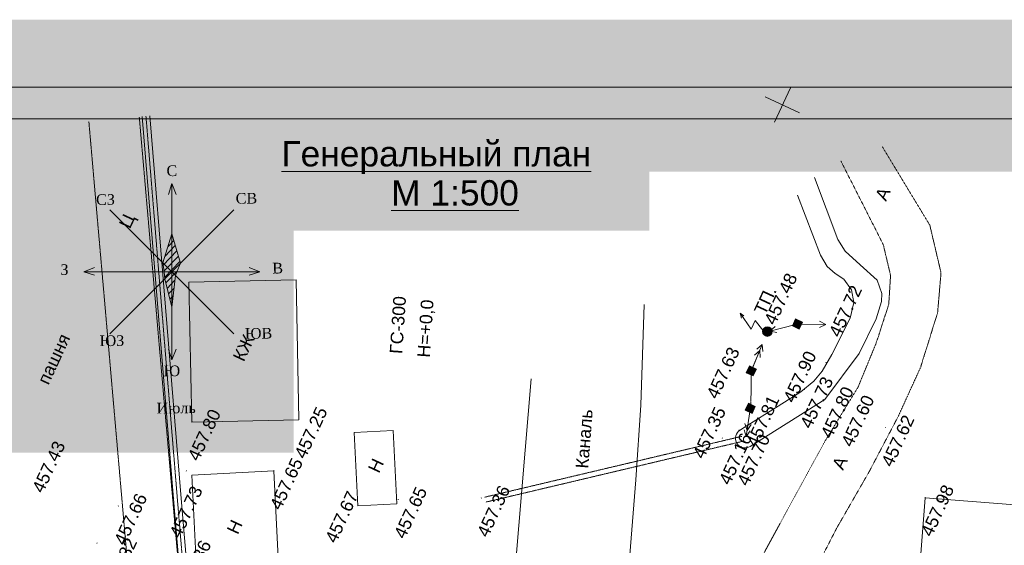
# Model space of a CAD drawing. Header units: millimetres. Extents: x 918404 to 1362154, y 4120617 to 4364104.
# Tile 92 of 256: x 928825 to 944387, y 4214130 to 4222431. Entities that reach past the tile are written whole.
import ezdxf

# ---------------------------------------------------------------- set-up
doc = ezdxf.new("R2010")
doc.units = ezdxf.units.MM
doc.header["$MEASUREMENT"] = 0
doc.linetypes.add('Д_ТРОТ_ТРУБА', pattern=[1.5, 0.75, -0.75])
for name, color, linetype, lineweight in [('(001) Сетка_Ном._пера__132', 132, 'Continuous', 18), ('(002) Рамка_Ном._пера__1', 1, 'Continuous', 18), ('(007) Здания_Ном._пера__7', 7, 'Continuous', 18), ('(008) Скульптуры_Ном._пера__7', 7, 'Continuous', 18), ('(013) Газ_Ном._пера__7', 7, 'Continuous', 18), ('(022) Возд. Линии_Ном._пера__240', 240, 'Continuous', 18), ('(022) Возд. Линии_Ном._пера__7', 7, 'Continuous', 18), ('(025) Дорога_Ном._пера__7', 7, 'Continuous', 18), ('(027) Гидрография_Ном._пера__7', 7, 'Continuous', 18), ('0_Ном._пера__1', 1, 'Continuous', 18), ('0_Ном._пера__174', 174, 'Continuous', 18), ('0_Ном._пера__255', 255, 'Continuous', 18), ('0_Ном._пера__4', 4, 'Continuous', 18), ('0_Ном._пера__7', 7, 'Continuous', 18), ('0_Ном._пера__7_Ном._пера__7', 7, 'Continuous', 18), ('111111111111_Ном._пера__7', 7, 'Continuous', 18), ('ВЫСОТА_Ном._пера__7', 7, 'Continuous', 18), ('ТОЧКИ_Ном._пера__5', 5, 'Continuous', 18)]:
    doc.layers.add(name, color=color, linetype=linetype, lineweight=lineweight)
doc.styles.add('СГЕНЕРИР_СТИЛЬ_1', font='arial.ttf')
doc.styles.add('СГЕНЕРИР_СТИЛЬ_16', font='arial.ttf')
doc.styles.add('СГЕНЕРИР_СТИЛЬ_4', font='times.ttf')

msp = doc.modelspace()

# ---------------------------------------------------------------- hatches: boundary and pattern name
at = {"layer": '(002) Рамка_Ном._пера__1', "linetype": 'Continuous'}
msp.add_hatch(color=256, dxfattribs=at).paths.add_polyline_path([(940673.9, 4217572.7, 1), (940610.7, 4217436.6, 1)])
at = {"layer": '(022) Возд. Линии_Ном._пера__240', "linetype": 'Continuous'}
msp.add_hatch(color=256, dxfattribs=at).paths.add_polyline_path([(940673.9, 4217572.7, 1), (940610.7, 4217436.6, 1)])
h = msp.add_hatch(color=256, dxfattribs=at)
h.paths.add_polyline_path([(941088.8, 4217704.6), (941038.3, 4217595.7), (941147.1, 4217545.2), (941197.6, 4217654.1)])
h.paths.add_polyline_path([(941122.2, 4217634, -1.0000337), (941113.7, 4217615.8, -1)], flags=0)
h = msp.add_hatch(color=256, dxfattribs=at)
h.paths.add_polyline_path([(940309.2, 4216854.5), (940418.1, 4216804), (940468.6, 4216912.8), (940359.7, 4216963.3)])
h.paths.add_polyline_path([(940384.7, 4216874.6, -1.0000337), (940393.1, 4216892.7, -1)], flags=0)
h = msp.add_hatch(color=256, dxfattribs=at)
h.paths.add_polyline_path([(940292.6, 4216263.1), (940401.5, 4216212.6), (940452, 4216321.5), (940343.1, 4216372)])
h.paths.add_polyline_path([(940368.1, 4216283.2, -1.0000337), (940376.5, 4216301.4, -1)], flags=0)
at = {"layer": '(022) Возд. Линии_Ном._пера__7', "linetype": 'Continuous'}
for points in [[(941127.2, 4217628.6, 1), (941108.7, 4217621.2, 1)], [(940398.2, 4216887.4, 1), (940379.6, 4216879.9, 1)], [(940381.6, 4216296.1, 1), (940363, 4216288.6, 1)]]:
    msp.add_hatch(color=256, dxfattribs=at).paths.add_polyline_path(points)
at = {"layer": '0_Ном._пера__1', "linetype": 'Continuous'}
h = msp.add_hatch(dxfattribs=at)
h.set_pattern_fill('Блоки_стеновые', color=256, style=0, pattern_type=2)
h.set_pattern_definition([(46.081, (931296.494, 4218658.42), (-52.125, 54.1296), [])])
h.paths.add_polyline_path([(931230.6, 4219049.5), (931365, 4218583.9), (931310.6, 4218449.5), (931287.2, 4218393), (931230.6, 4217889.5), (931117.5, 4218336.4), (931089.2, 4218591)])
at = {"layer": '0_Ном._пера__255', "linetype": 'Continuous'}
h = msp.add_hatch(color=256, dxfattribs=at)
h.paths.add_polyline_path([(921758.4, 4222430.7), (921758.4, 4191424.3), (965138, 4191424.3), (965138, 4222430.7)])
h.paths.add_polyline_path([(925842.5, 4192586.6), (925842.5, 4220030.8), (949743.4, 4220030.8), (949743.4, 4212461.4), (950980.5, 4212461.4), (950980.5, 4198595), (944525.3, 4198595), (944525.3, 4192586.6)], flags=0)
for points in [[(933157.7, 4215592.2), (924796.3, 4215592.2), (924796.3, 4220524.1), (933157.7, 4220524.1)], [(938777.9, 4220030.8), (932571.1, 4220030.8), (932571.1, 4219097), (938777.9, 4219097)]]:
    msp.add_hatch(color=256, dxfattribs=at).paths.add_polyline_path(points)

# ---------------------------------------------------------------- linework, layer by layer
at = {"layer": '(001) Сетка_Ном._пера__132', "linetype": 'Continuous'}
for p, q in [((940753.4, 4220811.9), (941005.9, 4221356.2)), ((940607.5, 4221210.3), (941151.8, 4220957.8))]:
    msp.add_line(p, q, dxfattribs=at)
at = {"layer": '(022) Возд. Линии_Ном._пера__7', "linetype": 'Continuous'}
for p, q in [((941069.1, 4217612.4), (940681.6, 4217513.4)), ((940681.6, 4217513.4), (940766.1, 4217586.6)), ((941167.3, 4217623.9), (941567.2, 4217615.7)), ((941567.2, 4217615.7), (941466.2, 4217567.8)), ((941567.2, 4217615.7), (941468.2, 4217667.8)), ((940681.6, 4217513.4), (940790.8, 4217489.7)), ((940408, 4216929.8), (940560.6, 4217299.6)), ((940408.1, 4216930.2), (940560.8, 4217299.9)), ((940560.6, 4217299.6), (940476.3, 4217226.2)), ((940560.8, 4217299.9), (940476.4, 4217226.6)), ((940560.6, 4217299.6), (940568.7, 4217188.1)), ((940560.8, 4217299.9), (940568.8, 4217188.4)), ((940522.5, 4217207.1), (940438.1, 4217133.8)), ((940522.6, 4217207.5), (940438.2, 4217134.2)), ((940522.5, 4217207.1), (940530.5, 4217095.6)), ((940522.6, 4217207.5), (940530.7, 4217096)), ((940365.3, 4216242.8), (940309.3, 4215846.7)), ((940365.3, 4216242.4), (940309.3, 4215846.3)), ((940323.3, 4215945.8), (940287.8, 4216051.8)), ((940323.3, 4215945.3), (940287.8, 4216051.4)), ((940323.3, 4215945.8), (940386.8, 4216037.8)), ((940323.3, 4215945.3), (940386.8, 4216037.4)), ((940309.3, 4215846.7), (940273.8, 4215952.8)), ((940309.3, 4215846.3), (940273.8, 4215952.3)), ((940309.3, 4215846.7), (940372.8, 4215938.8)), ((940309.3, 4215846.3), (940372.8, 4215938.4))]:
    msp.add_line(p, q, dxfattribs=at)
at = {"layer": '(022) Возд. Линии_Ном._пера__7', "linetype": 'Continuous', "flags": 128}
for points in [[(940210.9, 4217795.2), (940385.6, 4217541.5), (940452, 4217678.2), (940572.2, 4217529.8)], [(940233.7, 4217716.3), (940210.9, 4217795.2), (940271.7, 4217751.2)]]:
    msp.add_lwpolyline(points, dxfattribs=at)
for points in [[(941147.1, 4217545.2), (941197.6, 4217654.1), (941088.8, 4217704.6), (941038.3, 4217595.7)], [(940418.1, 4216804), (940468.6, 4216912.8), (940359.7, 4216963.3), (940309.2, 4216854.5)], [(940401.5, 4216212.6), (940452, 4216321.5), (940343.1, 4216372), (940292.6, 4216263.1)]]:
    msp.add_lwpolyline(points, close=True, dxfattribs=at)
at = {"layer": '(022) Возд. Линии_Ном._пера__7', "linetype": 'Continuous'}
for centre, radius in [((940642.3, 4217504.7), 75), ((941117.9, 4217624.9), 10), ((940388.9, 4216883.6), 10), ((940372.3, 4216292.3), 10)]:
    msp.add_circle(centre, radius, dxfattribs=at)
at = {"layer": '0_Ном._пера__1', "linetype": 'Continuous'}
for p, q in [((931089.2, 4218591), (931230.6, 4219049.5)), ((931365, 4218583.9), (931230.6, 4219049.5)), ((931089.2, 4218591), (931110.6, 4218449.5)), ((931310.6, 4218449.5), (931365, 4218583.9)), ((931110.6, 4218449.5), (931117.5, 4218336.4)), ((931230.6, 4217889.5), (931287.2, 4218393)), ((931287.2, 4218393), (931310.6, 4218449.5)), ((931117.5, 4218336.4), (931230.6, 4217889.5))]:
    msp.add_line(p, q, dxfattribs=at)
at = {"layer": '0_Ном._пера__1', "linetype": 'Д_ТРОТ_ТРУБА', "flags": 128}
msp.add_lwpolyline([(940380.8, 4216287.1), (940388.8, 4216873.6)], dxfattribs=at)
at = {"layer": '0_Ном._пера__174', "linetype": 'Continuous', "flags": 128}
for points in [[(922449.1, 4192086.6), (922449.1, 4221366.6), (964449.1, 4221366.6), (964449.1, 4192086.6)], [(924449.1, 4220866.6), (963949.1, 4220866.6), (963949.1, 4192586.6), (924449.1, 4192586.6)]]:
    msp.add_lwpolyline(points, close=True, dxfattribs=at)
at = {"layer": '0_Ном._пера__4', "linetype": 'Д_ТРОТ_ТРУБА', "flags": 128}
msp.add_lwpolyline([(931494.7, 4212752.8), (931317, 4214865.9), (930820.9, 4220906.7)], dxfattribs=at)
at = {"layer": '0_Ном._пера__4', "linetype": 'Continuous', "flags": 128}
msp.add_lwpolyline([(941385.6, 4219937.6), (941757.5, 4218961.5), (941869.7, 4218777.5), (942109.8, 4218558.8), (942375.9, 4218316.6), (942449.2, 4218106.6), (942443.8, 4217979.6), (942361.4, 4217704.8), (942095.4, 4217160.4), (941549.2, 4216431.3), (940370.9, 4215690.9, -0.9149812), (940187.5, 4215932.2), (940288.9, 4215999.7), (940812.2, 4216327), (941172.5, 4216552.2), (941375, 4216720.1), (941505.9, 4216882.4), (941663.8, 4217142), (941950.6, 4217718.5), (942009.6, 4217966.2), (941970.2, 4218165.6), (941850.2, 4218330.9), (941715.1, 4218420.4), (941588.5, 4218532.8), (941479.8, 4218712.9), (941119.5, 4219658.1)], format="xyb", dxfattribs=at)
for points in [[(937563.1, 4208104.3), (937737.5, 4208512.4), (937908.7, 4209112.7), (938013.6, 4210064.2), (938370.3, 4212757.1), (938468.6, 4213978.2), (938563.7, 4215165.5), (938643.2, 4216340.3), (938693.3, 4217932.7)], [(936495.5, 4208206.5), (936471.4, 4209360.6), (936489.8, 4211765.1), (936666.5, 4213880.3), (936907, 4216758.7)]]:
    msp.add_lwpolyline(points, dxfattribs=at)
at = {"layer": '0_Ном._пера__7', "linetype": 'Continuous'}
for p, q in [((931174.6, 4219670.4), (931230.6, 4219841.7)), ((931230.6, 4217057.3), (931230.6, 4219841.7)), ((931230.6, 4219841.7), (931297.5, 4219672.4)), ((930249.8, 4217468.7), (932211.5, 4219430.4)), ((930249.8, 4219430.4), (932211.5, 4217468.7)), ((929838.4, 4218449.5), (930007.7, 4218516.4)), ((932622.8, 4218449.5), (932453.5, 4218516.4)), ((929838.4, 4218449.5), (932622.8, 4218449.5)), ((930009.8, 4218393.5), (929838.4, 4218449.5)), ((932451.5, 4218393.5), (932622.8, 4218449.5)), ((931174.6, 4217228.7), (931230.6, 4217057.3)), ((931230.6, 4217057.3), (931297.5, 4217226.6))]:
    msp.add_line(p, q, dxfattribs=at)
at = {"layer": '0_Ном._пера__7', "linetype": 'Д_ТРОТ_ТРУБА', "flags": 128}
for points in [[(933030.8, 4206656), (932869.8, 4206775.2), (932780.2, 4206902.3), (931428.5, 4212745.4), (930715.5, 4220890.9)], [(931437, 4206563.2), (931604.5, 4206762.8), (931710.8, 4207051.9), (931798, 4207598.7), (930636.4, 4212619.7), (929918.6, 4220821.2)], [(940578.1, 4206986.7), (940323.2, 4207390.7), (940232.6, 4207722.4), (940237.8, 4208146), (940724.6, 4210877.8), (940942.8, 4212144.1), (941126.9, 4212918.4), (941348.6, 4213643.3), (941740.7, 4214405.6), (942254.9, 4215299), (942707.8, 4216160.3), (943062.6, 4216936.3), (943333.2, 4217804.3), (943386.7, 4218433.6), (943210.2, 4219184.6), (942456.3, 4220429.4)], [(938709.2, 4206994.4), (938904.3, 4207194.6), (939032.1, 4207470.2), (939188.8, 4207959.2), (939739.6, 4211050.4), (939962.6, 4212344.9), (940258, 4213204.8), (940600.4, 4214029.2), (941033.2, 4214824.1), (941557.1, 4215781), (942075, 4216626.4), (942361.3, 4217321.6), (942561.1, 4217935.7), (942589.3, 4218392.8), (942474, 4218879.3), (941805.7, 4220195.7)], [(940237.8, 4215850.5), (936173.5, 4214889.3)], [(940256.2, 4215772.7), (936192, 4214811.5)]]:
    msp.add_lwpolyline(points, dxfattribs=at)
at = {"layer": '0_Ном._пера__7', "linetype": 'Continuous', "flags": 128}
for points in [[(931434.9, 4212747.8), (931257.2, 4214860.9), (930761.1, 4220901.8)], [(931554.5, 4212757.9), (931376.8, 4214870.9), (930880.7, 4220911.6)]]:
    msp.add_lwpolyline(points, dxfattribs=at)
for points in [[(931545.6, 4216075), (933239.7, 4216111.1), (933192.6, 4218321.3), (931498.5, 4218285.2)], [(934167.3, 4214753.4), (934787.8, 4214784.1), (934730.5, 4215942.5), (934109.9, 4215911.7)], [(932843.4, 4215303.1), (931547.5, 4215238.9), (931636.2, 4213447.4), (932932.2, 4213511.6)], [(943134.1, 4214880.5), (942882.2, 4211615.1), (944709.5, 4211474.1), (944961.5, 4214739.5)]]:
    msp.add_lwpolyline(points, close=True, dxfattribs=at)
at = {"layer": 'ТОЧКИ_Ном._пера__5', "linetype": 'Continuous'}
for p, q in [((941117.9, 4217624.9), (941122.2, 4217634)), ((940645, 4217504), (940649.2, 4217513.1)), ((941567.3, 4217013.5), (941571.5, 4217022.6)), ((940388.9, 4216883.6), (940393.1, 4216892.7)), ((941224.6, 4216588), (941228.8, 4216597.1)), ((941549.2, 4216431.3), (941553.4, 4216440.4)), ((940372.3, 4216292.3), (940376.5, 4216301.4)), ((941874.3, 4216297), (941878.5, 4216306.1)), ((931545.6, 4216075), (931549.8, 4216084.1)), ((933231.3, 4216110.9), (933235.5, 4216119.9)), ((940193.1, 4215944.3), (940197.4, 4215953.4)), ((942507.6, 4215982.6), (942511.8, 4215991.6)), ((939926.5, 4215817.6), (939930.7, 4215826.7)), ((939941.5, 4215698), (939945.7, 4215707)), ((940227.6, 4215682.3), (940231.8, 4215691.4)), ((931455.7, 4215302), (931459.9, 4215311)), ((932843.4, 4215303.1), (932847.6, 4215312.2)), ((931257.2, 4214860.9), (931261.4, 4214870)), ((934805.1, 4214848.1), (934809.3, 4214857.2)), ((936117.9, 4214871.8), (936122.1, 4214880.9)), ((943134.1, 4214880.5), (943138.4, 4214889.5)), ((930381.5, 4214745.8), (930385.7, 4214754.8)), ((934167.3, 4214753.4), (934171.5, 4214762.4)), ((930044.3, 4214159.4), (930048.5, 4214168.4))]:
    msp.add_line(p, q, dxfattribs=at)

# ---------------------------------------------------------------- texts
at = {"layer": '(007) Здания_Ном._пера__7', "linetype": 'Continuous', "char_height": 200, "attachment_point": 7, "rotation": 65.11106, "style": 'СГЕНЕРИР_СТИЛЬ_1'}
for s, insert in [('{КЖ}', (932368.1, 4217015.8)), ('{Н}', (934503.4, 4215255.3)), ('{Н}', (932270.9, 4214287.2))]:
    msp.add_mtext(s, dxfattribs=dict(at, insert=insert))
at = {"layer": '(008) Скульптуры_Ном._пера__7', "linetype": 'Continuous', "insert": (929281.4, 4216649.7), "char_height": 200, "attachment_point": 7, "rotation": 65.11106, "style": 'СГЕНЕРИР_СТИЛЬ_1'}
msp.add_mtext('{пашня}', dxfattribs=at)
at = {"layer": '(013) Газ_Ном._пера__7', "linetype": 'Continuous', "char_height": 200, "attachment_point": 7, "rotation": 86.23155, "style": 'СГЕНЕРИР_СТИЛЬ_1'}
for s, insert in [('{ГС-300}', (934874.5, 4217147.5)), ('{Н=+0,0}', (935344.7, 4217087))]:
    msp.add_mtext(s, dxfattribs=dict(at, insert=insert))
at = {"layer": '(022) Возд. Линии_Ном._пера__7', "linetype": 'Continuous', "insert": (940605.9, 4217752.8), "char_height": 200, "attachment_point": 7, "rotation": 65.11106, "style": 'СГЕНЕРИР_СТИЛЬ_1'}
msp.add_mtext('{ТП.}', dxfattribs=at)
at = {"layer": '(025) Дорога_Ном._пера__7', "linetype": 'Continuous', "char_height": 200, "attachment_point": 7, "rotation": 65.11106, "style": 'СГЕНЕРИР_СТИЛЬ_1'}
for s, insert in [('{A}', (942517.2, 4219553)), ('{Ц}', (930619.6, 4219091.9)), ('{A}', (941838.1, 4215302.7))]:
    msp.add_mtext(s, dxfattribs=dict(at, insert=insert))
at = {"layer": '(027) Гидрография_Ном._пера__7', "linetype": 'Continuous', "insert": (937813.7, 4215336.2), "char_height": 200, "attachment_point": 7, "rotation": 85.61248, "style": 'СГЕНЕРИР_СТИЛЬ_1'}
msp.add_mtext('{Каналь}', dxfattribs=at)
at = {"layer": '0_Ном._пера__7_Ном._пера__7', "linetype": 'Continuous', "char_height": 400, "attachment_point": 8, "style": 'СГЕНЕРИР_СТИЛЬ_16'}
for s, insert in [('{\\LГенеральный план }', (935410.5, 4219993.5)), ('{\\L    М 1:500}', (935395.5, 4219490.5))]:
    msp.add_mtext(s, dxfattribs=dict(at, insert=insert))
at = {"layer": '111111111111_Ном._пера__7', "linetype": 'Continuous', "char_height": 168.75, "attachment_point": 2, "rotation": 0.60736, "style": 'СГЕНЕРИР_СТИЛЬ_4'}
for s, insert in [('{С}', (931229.7, 4220130.2)), ('{СЗ}', (930180.6, 4219675.2)), ('{СВ}', (932407.9, 4219694.8)), ('{З}', (929532.5, 4218568.6)), ('{В}', (932902.2, 4218591.6)), ('{ЮЗ}', (930282.7, 4217445.7)), ('{ЮВ}', (932600.2, 4217562.6)), ('{Ю}', (931229.7, 4216968.8)), ('{Июль }', (931297.2, 4216383.2))]:
    msp.add_mtext(s, dxfattribs=dict(at, insert=insert))
at = {"layer": 'ВЫСОТА_Ном._пера__7', "linetype": 'Continuous', "char_height": 200, "attachment_point": 4, "rotation": 65.11106, "style": 'СГЕНЕРИР_СТИЛЬ_1'}
for s, insert in [('{457.48}', (940673.7, 4217633.4)), ('{457.72}', (941696.6, 4217440.5)), ('{457.63}', (939762.3, 4216464.8)), ('{457.90}', (940975.8, 4216403.4)), ('{457.73}', (941241.5, 4215997.5)), ('{457.80}', (941566, 4215840.8)), ('{457.60}', (941891.1, 4215706.6)), ('{457.81}', (940389.1, 4215701.9)), ('{457.80}', (931562.4, 4215484.5)), ('{457.25}', (933248.1, 4215520.4)), ('{457.35}', (939545.3, 4215520.7)), ('{457.62}', (942524.5, 4215392.1)), ('{457.16}', (939958.4, 4215107.5)), ('{457.70}', (940244.4, 4215091.9)), ('{457.43}', (929103.5, 4214980.7)), ('{457.65}', (932860.3, 4214712.7)), ('{457.66}', (930398.4, 4214155.3)), ('{457.73}', (931274.1, 4214270.5)), ('{457.67}', (933735.1, 4214188.3)), ('{457.65}', (934822, 4214257.7)), ('{457.36}', (936134.8, 4214281.4)), ('{457.98}', (943151, 4214290)), ('{457.82}', (930238.9, 4213452.1)), ('{457.86}', (931410.8, 4213414.2))]:
    msp.add_mtext(s, dxfattribs=dict(at, insert=insert))

doc.saveas('drawing.dxf')
